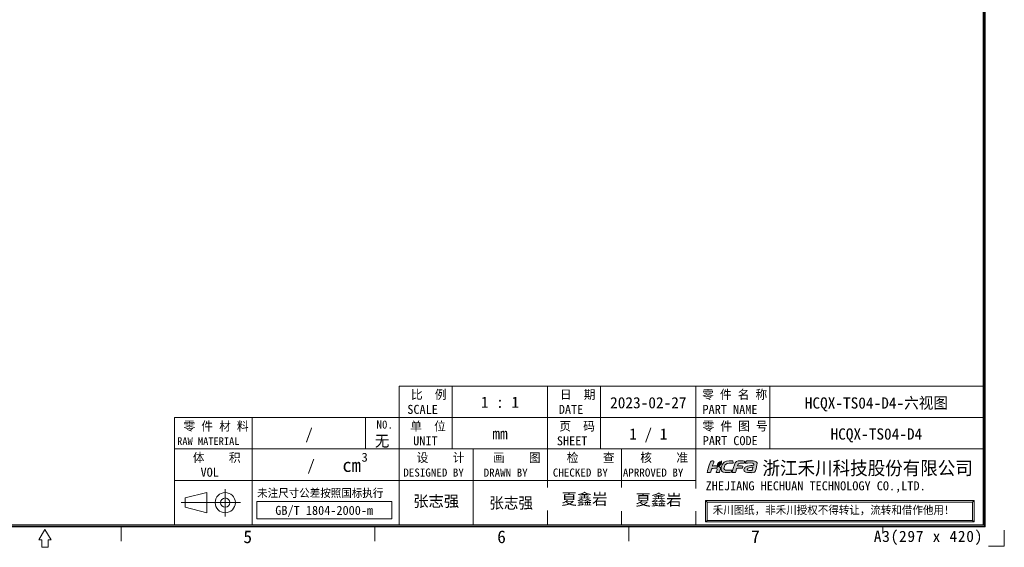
# Model space of a CAD drawing. Header units: millimetres. Extents: x 0 to 427, y 0 to 299.
# Tile 21 of 26: x 208 to 427, y 0 to 117. Entities that reach past the tile are written whole.
import ezdxf
from ezdxf.enums import TextEntityAlignment as Align

# ---------------------------------------------------------------- set-up
doc = ezdxf.new("R2010")
doc.units = ezdxf.units.MM
doc.header["$MEASUREMENT"] = 0
for name, color, linetype, lineweight in [('粗实线', 7, 'Continuous', 30), ('细实线层', 7, 'Continuous', 18), ('限高区域④', 3, 'Continuous', 18), ('限高区域⑤', 4, 'Continuous', 18)]:
    doc.layers.add(name, color=color, linetype=linetype, lineweight=lineweight)
doc.styles.add('鸿蒙CAD', font='txt')

# ---------------------------------------------------------------- blocks, each defined once
blk = doc.blocks.new('hcfa')
at = {"layer": '限高区域⑤'}
h = blk.add_hatch(color=164, dxfattribs=at)
edge = h.paths.add_edge_path(flags=0)
edge.add_spline(control_points=[(7.07, 2.36), (6.56, 2.36), (5.94, 2.45), (5.68, 1.95)], knot_values=[0, 0, 0, 0, 1.537659, 1.537659, 1.537659, 1.537659], weights=[1, 1, 1, 1], degree=3, periodic=0)
edge.add_spline(control_points=[(5.68, 1.95), (5.5, 1.6), (5.1, 0.37), (5.04, 0.05)], knot_values=[0, 0, 0, 0, 2.013709, 2.013709, 2.013709, 2.013709], weights=[1, 1, 1, 1], degree=3, periodic=0)
edge.add_line((5.04, 0.05), (5.05, 0))
edge.add_line((5.05, 0), (5.11, -0.03))
edge.add_line((5.11, -0.03), (5.37, -0.03))
edge.add_line((5.37, -0.03), (5.64, -0.03))
edge.add_spline(control_points=[(5.64, -0.03), (5.76, -0.03), (5.74, 0.02), (5.79, 0.22)], knot_values=[0, 0, 0, 0, 0.325713, 0.325713, 0.325713, 0.325713], weights=[1, 1, 1, 1], degree=3, periodic=0)
edge.add_spline(control_points=[(5.79, 0.22), (5.83, 0.33), (5.92, 0.77), (6.02, 0.82)], knot_values=[0, 0, 0, 0, 0.649887, 0.649887, 0.649887, 0.649887], weights=[1, 1, 1, 1], degree=3, periodic=0)
edge.add_spline(control_points=[(6.02, 0.82), (6.12, 0.94), (6.84, 0.81), (7.05, 0.86)], knot_values=[0, 0, 0, 0, 1.042012, 1.042012, 1.042012, 1.042012], weights=[1, 1, 1, 1], degree=3, periodic=0)
edge.add_spline(control_points=[(7.05, 0.86), (7.09, 0.87), (7.11, 0.89), (7.12, 0.92)], knot_values=[0, 0, 0, 0, 0.09894, 0.09894, 0.09894, 0.09894], weights=[1, 1, 1, 1], degree=3, periodic=0)
edge.add_spline(control_points=[(7.12, 0.92), (7.14, 0.97), (7.21, 1.14), (7.21, 1.2)], knot_values=[0, 0, 0, 0, 0.29547, 0.29547, 0.29547, 0.29547], weights=[1, 1, 1, 1], degree=3, periodic=0)
edge.add_spline(control_points=[(7.21, 1.2), (7.21, 1.24), (7.23, 1.29), (7.18, 1.3)], knot_values=[0, 0, 0, 0, 0.12492, 0.12492, 0.12492, 0.12492], weights=[1, 1, 1, 1], degree=3, periodic=0)
edge.add_spline(control_points=[(7.18, 1.3), (6.84, 1.38), (6.46, 1.35), (6.12, 1.32)], knot_values=[0, 0, 0, 0, 1.062134, 1.062134, 1.062134, 1.062134], weights=[1, 1, 1, 1], degree=3, periodic=0)
edge.add_spline(control_points=[(6.12, 1.32), (6.12, 1.37), (6.16, 1.49), (6.17, 1.54)], knot_values=[0, 0, 0, 0, 0.222512, 0.222512, 0.222512, 0.222512], weights=[1, 1, 1, 1], degree=3, periodic=0)
edge.add_line((6.17, 1.54), (6.24, 1.68))
edge.add_line((6.24, 1.68), (6.36, 1.79))
edge.add_line((6.36, 1.79), (6.51, 1.84))
edge.add_line((6.51, 1.84), (6.7, 1.86))
edge.add_line((6.7, 1.86), (6.94, 1.86))
edge.add_line((6.94, 1.86), (7.19, 1.86))
edge.add_spline(control_points=[(7.19, 1.86), (7.31, 1.86), (7.45, 1.84), (7.48, 1.91)], knot_values=[0, 0, 0, 0, 0.307412, 0.307412, 0.307412, 0.307412], weights=[1, 1, 1, 1], degree=3, periodic=0)
edge.add_spline(control_points=[(7.48, 1.91), (7.5, 1.96), (7.57, 2.13), (7.57, 2.19)], knot_values=[0, 0, 0, 0, 0.295458, 0.295458, 0.295458, 0.295458], weights=[1, 1, 1, 1], degree=3, periodic=0)
edge.add_spline(control_points=[(7.57, 2.19), (7.57, 2.25), (7.56, 2.29), (7.49, 2.32)], knot_values=[0, 0, 0, 0, 0.162305, 0.162305, 0.162305, 0.162305], weights=[1, 1, 1, 1], degree=3, periodic=0)
edge.add_spline(control_points=[(7.49, 2.32), (7.38, 2.36), (7.17, 2.36), (7.07, 2.36)], knot_values=[0, 0, 0, 0, 0.4222, 0.4222, 0.4222, 0.4222], weights=[1, 1, 1, 1], degree=3, periodic=0)
edge = h.paths.add_edge_path(flags=0)
edge.add_spline(control_points=[(3.72, 1.65), (4.08, 2.02), (4.83, 1.84), (5.23, 1.86)], knot_values=[0, 0, 0, 0, 1.564995, 1.564995, 1.564995, 1.564995], weights=[1, 1, 1, 1], degree=3, periodic=0)
edge.add_spline(control_points=[(5.23, 1.86), (5.27, 1.86), (5.31, 2.17), (5.2, 2.29)], knot_values=[0, 0, 0, 0, 0.452649, 0.452649, 0.452649, 0.452649], weights=[1, 1, 1, 1], degree=3, periodic=0)
edge.add_spline(control_points=[(5.2, 2.29), (5.15, 2.34), (5.05, 2.36), (4.95, 2.37)], knot_values=[0, 0, 0, 0, 0.26521, 0.26521, 0.26521, 0.26521], weights=[1, 1, 1, 1], degree=3, periodic=0)
edge.add_spline(control_points=[(4.95, 2.37), (4.27, 2.4), (3.51, 2.36), (3.08, 1.72)], knot_values=[0, 0, 0, 0, 2.081034, 2.081034, 2.081034, 2.081034], weights=[1, 1, 1, 1], degree=3, periodic=0)
edge.add_spline(control_points=[(3.08, 1.72), (2.87, 1.41), (2.66, 0.72), (2.88, 0.37)], knot_values=[0, 0, 0, 0, 1.416581, 1.416581, 1.416581, 1.416581], weights=[1, 1, 1, 1], degree=3, periodic=0)
edge.add_spline(control_points=[(2.88, 0.37), (2.95, 0.26), (3.06, 0.13), (3.25, 0.08)], knot_values=[0, 0, 0, 0, 0.485963, 0.485963, 0.485963, 0.485963], weights=[1, 1, 1, 1], degree=3, periodic=0)
edge.add_spline(control_points=[(3.25, 0.08), (3.71, -0.04), (4.59, -0.06), (4.85, 0.08)], knot_values=[0, 0, 0, 0, 1.622869, 1.622869, 1.622869, 1.622869], weights=[1, 1, 1, 1], degree=3, periodic=0)
edge.add_spline(control_points=[(4.85, 0.08), (4.96, 0.13), (5.03, 0.39), (5, 0.47)], knot_values=[0, 0, 0, 0, 0.439849, 0.439849, 0.439849, 0.439849], weights=[1, 1, 1, 1], degree=3, periodic=0)
edge.add_spline(control_points=[(5, 0.47), (4.99, 0.51), (4.61, 0.46), (4.52, 0.46)], knot_values=[0, 0, 0, 0, 0.489965, 0.489965, 0.489965, 0.489965], weights=[1, 1, 1, 1], degree=3, periodic=0)
edge.add_spline(control_points=[(4.52, 0.46), (4.29, 0.45), (3.89, 0.42), (3.69, 0.5)], knot_values=[0, 0, 0, 0, 0.834259, 0.834259, 0.834259, 0.834259], weights=[1, 1, 1, 1], degree=3, periodic=0)
edge.add_spline(control_points=[(3.69, 0.5), (3.51, 0.58), (3.39, 0.62), (3.39, 0.8)], knot_values=[0, 0, 0, 0, 0.459489, 0.459489, 0.459489, 0.459489], weights=[1, 1, 1, 1], degree=3, periodic=0)
edge.add_spline(control_points=[(3.39, 0.8), (3.39, 1.04), (3.54, 1.47), (3.72, 1.65)], knot_values=[0, 0, 0, 0, 0.925524, 0.925524, 0.925524, 0.925524], weights=[1, 1, 1, 1], degree=3, periodic=0)
edge = h.paths.add_edge_path(flags=0)
edge.add_spline(control_points=[(1.07, 1.31), (1.08, 1.43), (1.2, 1.78), (1.24, 1.9)], knot_values=[0, 0, 0, 0, 0.611736, 0.611736, 0.611736, 0.611736], weights=[1, 1, 1, 1], degree=3, periodic=0)
edge.add_spline(control_points=[(1.24, 1.9), (1.26, 1.97), (1.36, 2.23), (1.36, 2.28)], knot_values=[0, 0, 0, 0, 0.393712, 0.393712, 0.393712, 0.393712], weights=[1, 1, 1, 1], degree=3, periodic=0)
edge.add_spline(control_points=[(1.36, 2.28), (1.36, 2.39), (1.07, 2.39), (0.92, 2.35)], knot_values=[0, 0, 0, 0, 0.475712, 0.475712, 0.475712, 0.475712], weights=[1, 1, 1, 1], degree=3, periodic=0)
edge.add_spline(control_points=[(0.92, 2.35), (0.83, 2.31), (0.74, 2.24), (0.68, 2.17)], knot_values=[0, 0, 0, 0, 0.3056, 0.3056, 0.3056, 0.3056], weights=[1, 1, 1, 1], degree=3, periodic=0)
edge.add_spline(control_points=[(0.68, 2.17), (0.61, 2.08), (0.53, 1.93), (0.5, 1.82)], knot_values=[0, 0, 0, 0, 0.395977, 0.395977, 0.395977, 0.395977], weights=[1, 1, 1, 1], degree=3, periodic=0)
edge.add_spline(control_points=[(0.5, 1.82), (0.35, 1.34), (0.22, 0.86), (0.09, 0.38)], knot_values=[0, 0, 0, 0, 1.492002, 1.492002, 1.492002, 1.492002], weights=[1, 1, 1, 1], degree=3, periodic=0)
edge.add_spline(control_points=[(0.09, 0.38), (0.07, 0.32), (-0.01, 0.1), (-0.01, 0.05)], knot_values=[0, 0, 0, 0, 0.349975, 0.349975, 0.349975, 0.349975], weights=[1, 1, 1, 1], degree=3, periodic=0)
edge.add_line((-0.01, 0.05), (0, 0))
edge.add_line((0, 0), (0.06, -0.03))
edge.add_line((0.06, -0.03), (0.32, -0.03))
edge.add_line((0.32, -0.03), (0.59, -0.03))
edge.add_line((0.59, -0.03), (0.66, -0.01))
edge.add_line((0.66, -0.01), (0.7, 0.05))
edge.add_line((0.7, 0.05), (0.75, 0.22))
edge.add_line((0.75, 0.22), (0.82, 0.46))
edge.add_line((0.82, 0.46), (0.89, 0.69))
edge.add_spline(control_points=[(0.89, 0.69), (0.91, 0.76), (0.93, 0.77), (0.99, 0.8)], knot_values=[0, 0, 0, 0, 0.153682, 0.153682, 0.153682, 0.153682], weights=[1, 1, 1, 1], degree=3, periodic=0)
edge.add_spline(control_points=[(0.99, 0.8), (1.12, 0.86), (1.89, 0.9), (1.97, 0.81)], knot_values=[0, 0, 0, 0, 0.989394, 0.989394, 0.989394, 0.989394], weights=[1, 1, 1, 1], degree=3, periodic=0)
edge.add_spline(control_points=[(1.97, 0.81), (2.06, 0.7), (1.94, 0.45), (1.89, 0.3)], knot_values=[0, 0, 0, 0, 0.534984, 0.534984, 0.534984, 0.534984], weights=[1, 1, 1, 1], degree=3, periodic=0)
edge.add_line((1.89, 0.3), (1.83, 0.1))
edge.add_line((1.83, 0.1), (1.83, 0.01))
edge.add_line((1.83, 0.01), (1.86, -0.02))
edge.add_line((1.86, -0.02), (1.9, -0.03))
edge.add_line((1.9, -0.03), (2.14, -0.03))
edge.add_line((2.14, -0.03), (2.39, -0.03))
edge.add_spline(control_points=[(2.39, -0.03), (2.47, -0.03), (2.66, 0.65), (2.66, 0.77)], knot_values=[0, 0, 0, 0, 0.854359, 0.854359, 0.854359, 0.854359], weights=[1, 1, 1, 1], degree=3, periodic=0)
edge.add_spline(control_points=[(2.66, 0.77), (2.66, 0.98), (2.57, 1.1), (2.45, 1.19)], knot_values=[0, 0, 0, 0, 0.485363, 0.485363, 0.485363, 0.485363], weights=[1, 1, 1, 1], degree=3, periodic=0)
edge.add_spline(control_points=[(2.45, 1.19), (2.4, 1.22), (2.34, 1.25), (2.28, 1.27)], knot_values=[0, 0, 0, 0, 0.194624, 0.194624, 0.194624, 0.194624], weights=[1, 1, 1, 1], degree=3, periodic=0)
edge.add_spline(control_points=[(2.28, 1.27), (2.25, 1.27), (2.22, 1.27), (2.19, 1.26)], knot_values=[0, 0, 0, 0, 0.08842, 0.08842, 0.08842, 0.08842], weights=[1, 1, 1, 1], degree=3, periodic=0)
edge.add_spline(control_points=[(2.19, 1.26), (2.15, 1.09), (2.21, 1.14), (2.01, 1.05)], knot_values=[0, 0, 0, 0, 0.30703, 0.30703, 0.30703, 0.30703], weights=[1, 1, 1, 1], degree=3, periodic=0)
edge.add_spline(control_points=[(2.01, 1.05), (1.98, 1.04), (2, 1.04), (1.96, 1.03)], knot_values=[0, 0, 0, 0, 0.060036, 0.060036, 0.060036, 0.060036], weights=[1, 1, 1, 1], degree=3, periodic=0)
edge.add_spline(control_points=[(1.96, 1.03), (1.96, 1.1), (1.99, 1.22), (2.03, 1.33)], knot_values=[0, 0, 0, 0, 0.30846, 0.30846, 0.30846, 0.30846], weights=[1, 1, 1, 1], degree=3, periodic=0)
edge.add_spline(control_points=[(2.03, 1.33), (1.71, 1.37), (1.35, 1.32), (1.07, 1.31)], knot_values=[0, 0, 0, 0, 0.957715, 0.957715, 0.957715, 0.957715], weights=[1, 1, 1, 1], degree=3, periodic=0)
edge = h.paths.add_edge_path(flags=0)
edge.add_spline(control_points=[(9.76, 0.39), (9.93, 0.81), (10.07, 1.5), (10.1, 1.82)], knot_values=[0, 0, 0, 0, 1.476866, 1.476866, 1.476866, 1.476866], weights=[1, 1, 1, 1], degree=3, periodic=0)
edge.add_spline(control_points=[(10.1, 1.82), (10.09, 1.99), (10.01, 2.14), (9.78, 2.25)], knot_values=[0, 0, 0, 0, 0.565204, 0.565204, 0.565204, 0.565204], weights=[1, 1, 1, 1], degree=3, periodic=0)
edge.add_spline(control_points=[(9.78, 2.25), (9.53, 2.38), (9.13, 2.37), (8.82, 2.37)], knot_values=[0, 0, 0, 0, 0.980073, 0.980073, 0.980073, 0.980073], weights=[1, 1, 1, 1], degree=3, periodic=0)
edge.add_spline(control_points=[(8.82, 2.37), (8.55, 2.37), (8.28, 2.37), (8.04, 2.34)], knot_values=[0, 0, 0, 0, 0.776225, 0.776225, 0.776225, 0.776225], weights=[1, 1, 1, 1], degree=3, periodic=0)
edge.add_spline(control_points=[(8.04, 2.34), (7.98, 2.33), (7.9, 2.32), (7.86, 2.29)], knot_values=[0, 0, 0, 0, 0.194586, 0.194586, 0.194586, 0.194586], weights=[1, 1, 1, 1], degree=3, periodic=0)
edge.add_spline(control_points=[(7.86, 2.29), (7.79, 2.25), (7.73, 2), (7.71, 1.93)], knot_values=[0, 0, 0, 0, 0.401562, 0.401562, 0.401562, 0.401562], weights=[1, 1, 1, 1], degree=3, periodic=0)
edge.add_spline(control_points=[(7.71, 1.93), (7.7, 1.89), (7.68, 1.86), (7.72, 1.86)], knot_values=[0, 0, 0, 0, 0.087937, 0.087937, 0.087937, 0.087937], weights=[1, 1, 1, 1], degree=3, periodic=0)
edge.add_spline(control_points=[(7.72, 1.86), (8.06, 1.9), (9.44, 2.11), (9.44, 1.71)], knot_values=[0, 0, 0, 0, 1.829051, 1.829051, 1.829051, 1.829051], weights=[1, 1, 1, 1], degree=3, periodic=0)
edge.add_spline(control_points=[(9.44, 1.71), (9.44, 1.65), (9.43, 1.5), (9.4, 1.48)], knot_values=[0, 0, 0, 0, 0.229888, 0.229888, 0.229888, 0.229888], weights=[1, 1, 1, 1], degree=3, periodic=0)
edge.add_spline(control_points=[(9.4, 1.48), (9.39, 1.47), (9.38, 1.47), (9.36, 1.47)], knot_values=[0, 0, 0, 0, 0.043267, 0.043267, 0.043267, 0.043267], weights=[1, 1, 1, 1], degree=3, periodic=0)
edge.add_spline(control_points=[(9.36, 1.47), (8.99, 1.39), (8.61, 1.41), (8.23, 1.31)], knot_values=[0, 0, 0, 0, 1.144446, 1.144446, 1.144446, 1.144446], weights=[1, 1, 1, 1], degree=3, periodic=0)
edge.add_spline(control_points=[(8.23, 1.31), (8.05, 1.26), (7.85, 1.18), (7.71, 1.07)], knot_values=[0, 0, 0, 0, 0.580179, 0.580179, 0.580179, 0.580179], weights=[1, 1, 1, 1], degree=3, periodic=0)
edge.add_spline(control_points=[(7.71, 1.07), (7.64, 1.01), (7.57, 0.94), (7.52, 0.87)], knot_values=[0, 0, 0, 0, 0.273949, 0.273949, 0.273949, 0.273949], weights=[1, 1, 1, 1], degree=3, periodic=0)
edge.add_spline(control_points=[(7.52, 0.87), (7.44, 0.72), (7.38, 0.48), (7.47, 0.32)], knot_values=[0, 0, 0, 0, 0.568587, 0.568587, 0.568587, 0.568587], weights=[1, 1, 1, 1], degree=3, periodic=0)
edge.add_spline(control_points=[(7.47, 0.32), (7.5, 0.28), (7.53, 0.24), (7.57, 0.21)], knot_values=[0, 0, 0, 0, 0.150189, 0.150189, 0.150189, 0.150189], weights=[1, 1, 1, 1], degree=3, periodic=0)
edge.add_spline(control_points=[(7.57, 0.21), (7.78, -0.01), (8.48, -0.04), (8.78, -0.02)], knot_values=[0, 0, 0, 0, 1.257613, 1.257613, 1.257613, 1.257613], weights=[1, 1, 1, 1], degree=3, periodic=0)
edge.add_spline(control_points=[(8.78, -0.02), (8.82, -0.02), (8.85, -0.02), (8.96, -0.01)], knot_values=[0, 0, 0, 0, 0.175069, 0.175069, 0.175069, 0.175069], weights=[1, 1, 1, 1], degree=3, periodic=0)
edge.add_spline(control_points=[(8.96, -0.01), (8.96, -0.01), (8.95, -0.04), (8.95, -0.04)], knot_values=[0, 0, 0, 0, 0.027876, 0.027876, 0.027876, 0.027876], weights=[1, 1, 1, 1], degree=3, periodic=0)
edge.add_spline(control_points=[(8.95, -0.04), (8.95, -0.04), (8.95, -0.04), (8.96, -0.04)], knot_values=[0, 0, 0, 0, 0.003955, 0.003955, 0.003955, 0.003955], weights=[1, 1, 1, 1], degree=3, periodic=0)
edge.add_spline(control_points=[(8.96, -0.04), (9.17, -0.04), (9.51, -0.01), (9.57, 0.04)], knot_values=[0, 0, 0, 0, 0.620186, 0.620186, 0.620186, 0.620186], weights=[1, 1, 1, 1], degree=3, periodic=0)
edge.add_spline(control_points=[(9.57, 0.04), (9.64, 0.1), (9.72, 0.29), (9.76, 0.39)], knot_values=[0, 0, 0, 0, 0.400766, 0.400766, 0.400766, 0.400766], weights=[1, 1, 1, 1], degree=3, periodic=0)
edge = h.paths.add_edge_path(flags=0)
edge.add_spline(control_points=[(9.27, 1.06), (9.24, 0.91), (9.12, 0.54), (9.07, 0.41)], knot_values=[0, 0, 0, 0, 0.674769, 0.674769, 0.674769, 0.674769], weights=[1, 1, 1, 1], degree=3, periodic=0)
edge.add_spline(control_points=[(9.07, 0.41), (8.88, 0.41), (8.11, 0.36), (8.11, 0.65)], knot_values=[0, 0, 0, 0, 1.063898, 1.063898, 1.063898, 1.063898], weights=[1, 1, 1, 1], degree=3, periodic=0)
edge.add_spline(control_points=[(8.11, 0.65), (8.11, 0.76), (8.19, 0.85), (8.26, 0.9)], knot_values=[0, 0, 0, 0, 0.307152, 0.307152, 0.307152, 0.307152], weights=[1, 1, 1, 1], degree=3, periodic=0)
edge.add_spline(control_points=[(8.26, 0.9), (8.43, 1.01), (9.09, 1.06), (9.27, 1.06)], knot_values=[0, 0, 0, 0, 1.034719, 1.034719, 1.034719, 1.034719], weights=[1, 1, 1, 1], degree=3, periodic=0)
h = blk.add_hatch(color=82, dxfattribs=at)
edge = h.paths.add_edge_path(flags=0)
edge.add_spline(control_points=[(2.71, 1.97), (2.54, 1.64), (2.3, 1.69), (2.12, 1.4)], knot_values=[0, 0, 0, 0, 0.82939, 0.82939, 0.82939, 0.82939], weights=[1, 1, 1, 1], degree=3, periodic=0)
edge.add_spline(control_points=[(2.12, 1.4), (2.08, 1.35), (2.02, 1.18), (2.02, 1.11)], knot_values=[0, 0, 0, 0, 0.312404, 0.312404, 0.312404, 0.312404], weights=[1, 1, 1, 1], degree=3, periodic=0)
edge.add_spline(control_points=[(2.02, 1.11), (2.03, 1.11), (2.03, 1.11), (2.04, 1.12)], knot_values=[0, 0, 0, 0, 0.027389, 0.027389, 0.027389, 0.027389], weights=[1, 1, 1, 1], degree=3, periodic=0)
edge.add_spline(control_points=[(2.04, 1.12), (2.14, 1.16), (2.1, 1.13), (2.13, 1.24)], knot_values=[0, 0, 0, 0, 0.167444, 0.167444, 0.167444, 0.167444], weights=[1, 1, 1, 1], degree=3, periodic=0)
edge.add_spline(control_points=[(2.13, 1.24), (2.14, 1.27), (2.14, 1.28), (2.15, 1.31)], knot_values=[0, 0, 0, 0, 0.070921, 0.070921, 0.070921, 0.070921], weights=[1, 1, 1, 1], degree=3, periodic=0)
edge.add_spline(control_points=[(2.15, 1.31), (2.51, 1.32), (2.84, 1.56), (2.9, 1.92)], knot_values=[0, 0, 0, 0, 1.055102, 1.055102, 1.055102, 1.055102], weights=[1, 1, 1, 1], degree=3, periodic=0)
edge.add_spline(control_points=[(2.9, 1.92), (2.91, 1.98), (2.92, 2.04), (2.92, 2.11)], knot_values=[0, 0, 0, 0, 0.188525, 0.188525, 0.188525, 0.188525], weights=[1, 1, 1, 1], degree=3, periodic=0)
edge.add_spline(control_points=[(2.92, 2.11), (2.92, 2.11), (2.92, 2.25), (2.92, 2.25)], knot_values=[0, 0, 0, 0, 0.144713, 0.144713, 0.144713, 0.144713], weights=[1, 1, 1, 1], degree=3, periodic=0)
edge.add_spline(control_points=[(2.92, 2.25), (2.92, 2.29), (2.92, 2.32), (2.92, 2.37)], knot_values=[0, 0, 0, 0, 0.119576, 0.119576, 0.119576, 0.119576], weights=[1, 1, 1, 1], degree=3, periodic=0)
edge.add_spline(control_points=[(2.92, 2.37), (2.87, 2.37), (2.88, 2.33), (2.79, 2.25)], knot_values=[0, 0, 0, 0, 0.180649, 0.180649, 0.180649, 0.180649], weights=[1, 1, 1, 1], degree=3, periodic=0)
edge.add_spline(control_points=[(2.79, 2.25), (2.66, 2.14), (2.52, 2.13), (2.35, 2.01)], knot_values=[0, 0, 0, 0, 0.50668, 0.50668, 0.50668, 0.50668], weights=[1, 1, 1, 1], degree=3, periodic=0)
edge.add_spline(control_points=[(2.35, 2.01), (2.26, 1.95), (2.18, 1.87), (2.13, 1.77)], knot_values=[0, 0, 0, 0, 0.326484, 0.326484, 0.326484, 0.326484], weights=[1, 1, 1, 1], degree=3, periodic=0)
edge.add_spline(control_points=[(2.13, 1.77), (2.11, 1.72), (2.08, 1.67), (2.07, 1.6)], knot_values=[0, 0, 0, 0, 0.179769, 0.179769, 0.179769, 0.179769], weights=[1, 1, 1, 1], degree=3, periodic=0)
edge.add_spline(control_points=[(2.07, 1.6), (2.07, 1.59), (2.05, 1.39), (2.08, 1.39)], knot_values=[0, 0, 0, 0, 0.221687, 0.221687, 0.221687, 0.221687], weights=[1, 1, 1, 1], degree=3, periodic=0)
edge.add_spline(control_points=[(2.08, 1.39), (2.1, 1.46), (2.17, 1.57), (2.3, 1.65)], knot_values=[0, 0, 0, 0, 0.3504, 0.3504, 0.3504, 0.3504], weights=[1, 1, 1, 1], degree=3, periodic=0)
edge.add_spline(control_points=[(2.3, 1.65), (2.49, 1.77), (2.61, 1.83), (2.71, 1.97)], knot_values=[0, 0, 0, 0, 0.521681, 0.521681, 0.521681, 0.521681], weights=[1, 1, 1, 1], degree=3, periodic=0)
at = {"layer": '限高区域④', "color": 164}
for points, knots in [([(-0.01, 0.05), (-0.01, 0.02), (-0.01, -0.03), (0.06, -0.03), (0.06, -0.03), (0.06, -0.03), (0.59, -0.03), (0.59, -0.03), (0.59, -0.03), (0.71, -0.03), (0.72, 0.1), (0.75, 0.22), (0.75, 0.22), (0.75, 0.22), (0.89, 0.69), (0.89, 0.69), (0.89, 0.69), (0.91, 0.76), (0.93, 0.77), (0.99, 0.8), (0.99, 0.8), (1.12, 0.86), (1.89, 0.9), (1.97, 0.81), (1.97, 0.81), (2.06, 0.7), (1.94, 0.45), (1.89, 0.3), (1.89, 0.3), (1.87, 0.21), (1.75, -0.03), (1.9, -0.03), (1.9, -0.03), (1.9, -0.03), (2.39, -0.03), (2.39, -0.03), (2.39, -0.03), (2.47, -0.03), (2.66, 0.65), (2.66, 0.77), (2.66, 0.77), (2.66, 0.98), (2.57, 1.1), (2.45, 1.19), (2.45, 1.19), (2.4, 1.22), (2.34, 1.25), (2.28, 1.27), (2.28, 1.27), (2.25, 1.27), (2.22, 1.27), (2.19, 1.26), (2.19, 1.26), (2.15, 1.09), (2.21, 1.14), (2.01, 1.05), (2.01, 1.05), (1.98, 1.04), (2, 1.04), (1.96, 1.03), (1.96, 1.03), (1.96, 1.1), (1.99, 1.22), (2.03, 1.33), (2.03, 1.33), (1.71, 1.37), (1.35, 1.32), (1.07, 1.31), (1.07, 1.31), (1.08, 1.43), (1.2, 1.78), (1.24, 1.9), (1.24, 1.9), (1.26, 1.97), (1.36, 2.23), (1.36, 2.28), (1.36, 2.28), (1.36, 2.39), (1.07, 2.39), (0.92, 2.35), (0.92, 2.35), (0.83, 2.31), (0.74, 2.24), (0.68, 2.17), (0.68, 2.17), (0.61, 2.08), (0.53, 1.93), (0.5, 1.82), (0.5, 1.82), (0.35, 1.34), (0.22, 0.86), (0.09, 0.38), (0.09, 0.38), (0.07, 0.32), (-0.01, 0.1), (-0.01, 0.05)], [0, 0, 0, 0, 0.447956, 0.447956, 0.447956, 0.447956, 0.895911, 0.895911, 0.895911, 0.895911, 1.343867, 1.343867, 1.343867, 1.343867, 1.791822, 1.791822, 1.791822, 1.791822, 2.239778, 2.239778, 2.239778, 2.239778, 2.687733, 2.687733, 2.687733, 2.687733, 3.135689, 3.135689, 3.135689, 3.135689, 3.583645, 3.583645, 3.583645, 3.583645, 4.0316, 4.0316, 4.0316, 4.0316, 4.479556, 4.479556, 4.479556, 4.479556, 4.927511, 4.927511, 4.927511, 4.927511, 5.375467, 5.375467, 5.375467, 5.375467, 5.823423, 5.823423, 5.823423, 5.823423, 6.271378, 6.271378, 6.271378, 6.271378, 6.719334, 6.719334, 6.719334, 6.719334, 7.167289, 7.167289, 7.167289, 7.167289, 7.615245, 7.615245, 7.615245, 7.615245, 8.0632, 8.0632, 8.0632, 8.0632, 8.511156, 8.511156, 8.511156, 8.511156, 8.959112, 8.959112, 8.959112, 8.959112, 9.407067, 9.407067, 9.407067, 9.407067, 9.855023, 9.855023, 9.855023, 9.855023, 10.302978, 10.302978, 10.302978, 10.302978, 11.198889, 11.198889, 11.198889, 11.198889]), ([(2.88, 0.37), (2.95, 0.26), (3.06, 0.13), (3.25, 0.08), (3.25, 0.08), (3.71, -0.04), (4.59, -0.06), (4.85, 0.08), (4.85, 0.08), (4.96, 0.13), (5.03, 0.39), (5, 0.47), (5, 0.47), (4.99, 0.51), (4.61, 0.46), (4.52, 0.46), (4.52, 0.46), (4.29, 0.45), (3.89, 0.42), (3.69, 0.5), (3.69, 0.5), (3.51, 0.58), (3.39, 0.62), (3.39, 0.8), (3.39, 0.8), (3.39, 1.04), (3.54, 1.47), (3.72, 1.65), (3.72, 1.65), (4.08, 2.02), (4.83, 1.84), (5.23, 1.86), (5.23, 1.86), (5.27, 1.86), (5.31, 2.17), (5.2, 2.29), (5.2, 2.29), (5.15, 2.34), (5.05, 2.36), (4.95, 2.37), (4.95, 2.37), (4.27, 2.4), (3.51, 2.36), (3.08, 1.72), (3.08, 1.72), (2.87, 1.41), (2.66, 0.72), (2.88, 0.37)], [0, 0, 0, 0, 0.839975, 0.839975, 0.839975, 0.839975, 1.679949, 1.679949, 1.679949, 1.679949, 2.519924, 2.519924, 2.519924, 2.519924, 3.359898, 3.359898, 3.359898, 3.359898, 4.199873, 4.199873, 4.199873, 4.199873, 5.039847, 5.039847, 5.039847, 5.039847, 5.879822, 5.879822, 5.879822, 5.879822, 6.719796, 6.719796, 6.719796, 6.719796, 7.559771, 7.559771, 7.559771, 7.559771, 8.399745, 8.399745, 8.399745, 8.399745, 9.23972, 9.23972, 9.23972, 9.23972, 10.919669, 10.919669, 10.919669, 10.919669]), ([(5.04, 0.05), (5.04, 0.02), (5.04, -0.03), (5.11, -0.03), (5.11, -0.03), (5.11, -0.03), (5.64, -0.03), (5.64, -0.03), (5.64, -0.03), (5.76, -0.03), (5.74, 0.02), (5.79, 0.22), (5.79, 0.22), (5.83, 0.33), (5.92, 0.77), (6.02, 0.82), (6.02, 0.82), (6.12, 0.94), (6.84, 0.81), (7.05, 0.86), (7.05, 0.86), (7.09, 0.87), (7.11, 0.89), (7.12, 0.92), (7.12, 0.92), (7.14, 0.97), (7.21, 1.14), (7.21, 1.2), (7.21, 1.2), (7.21, 1.24), (7.23, 1.29), (7.18, 1.3), (7.18, 1.3), (6.84, 1.38), (6.46, 1.35), (6.12, 1.32), (6.12, 1.32), (6.12, 1.37), (6.16, 1.49), (6.17, 1.54), (6.17, 1.54), (6.24, 1.77), (6.43, 1.86), (6.7, 1.86), (6.7, 1.86), (6.7, 1.86), (7.19, 1.86), (7.19, 1.86), (7.19, 1.86), (7.31, 1.86), (7.45, 1.84), (7.48, 1.91), (7.48, 1.91), (7.5, 1.96), (7.57, 2.13), (7.57, 2.19), (7.57, 2.19), (7.57, 2.25), (7.56, 2.29), (7.49, 2.32), (7.49, 2.32), (7.38, 2.36), (7.17, 2.36), (7.07, 2.36), (7.07, 2.36), (6.56, 2.36), (5.94, 2.45), (5.68, 1.95), (5.68, 1.95), (5.5, 1.6), (5.1, 0.37), (5.04, 0.05)], [0, 0, 0, 0, 0.541079, 0.541079, 0.541079, 0.541079, 1.082157, 1.082157, 1.082157, 1.082157, 1.623236, 1.623236, 1.623236, 1.623236, 2.164314, 2.164314, 2.164314, 2.164314, 2.705393, 2.705393, 2.705393, 2.705393, 3.246471, 3.246471, 3.246471, 3.246471, 3.78755, 3.78755, 3.78755, 3.78755, 4.328628, 4.328628, 4.328628, 4.328628, 4.869707, 4.869707, 4.869707, 4.869707, 5.410785, 5.410785, 5.410785, 5.410785, 5.951864, 5.951864, 5.951864, 5.951864, 6.492942, 6.492942, 6.492942, 6.492942, 7.034021, 7.034021, 7.034021, 7.034021, 7.575099, 7.575099, 7.575099, 7.575099, 8.116178, 8.116178, 8.116178, 8.116178, 8.657256, 8.657256, 8.657256, 8.657256, 9.198335, 9.198335, 9.198335, 9.198335, 10.280492, 10.280492, 10.280492, 10.280492]), ([(10.1, 1.82), (10.07, 1.5), (9.93, 0.81), (9.76, 0.39), (9.76, 0.39), (9.72, 0.29), (9.64, 0.1), (9.57, 0.04), (9.57, 0.04), (9.51, -0.01), (9.17, -0.04), (8.96, -0.04), (8.96, -0.04), (8.95, -0.04), (8.95, -0.04), (8.95, -0.04), (8.95, -0.04), (8.95, -0.04), (8.96, -0.01), (8.96, -0.01), (8.96, -0.01), (8.85, -0.02), (8.82, -0.02), (8.78, -0.02), (8.78, -0.02), (8.48, -0.04), (7.78, -0.01), (7.57, 0.21), (7.57, 0.21), (7.53, 0.24), (7.5, 0.28), (7.47, 0.32), (7.47, 0.32), (7.38, 0.48), (7.44, 0.72), (7.52, 0.87), (7.52, 0.87), (7.57, 0.94), (7.64, 1.01), (7.71, 1.07), (7.71, 1.07), (7.85, 1.18), (8.05, 1.26), (8.23, 1.31), (8.23, 1.31), (8.61, 1.41), (8.99, 1.39), (9.36, 1.47), (9.36, 1.47), (9.38, 1.47), (9.39, 1.47), (9.4, 1.48), (9.4, 1.48), (9.43, 1.5), (9.44, 1.65), (9.44, 1.71), (9.44, 1.71), (9.44, 2.11), (8.06, 1.9), (7.72, 1.86), (7.72, 1.86), (7.68, 1.86), (7.7, 1.89), (7.71, 1.93), (7.71, 1.93), (7.73, 2), (7.79, 2.25), (7.86, 2.29), (7.86, 2.29), (7.9, 2.32), (7.98, 2.33), (8.04, 2.34), (8.04, 2.34), (8.28, 2.37), (8.55, 2.37), (8.82, 2.37), (8.82, 2.37), (9.13, 2.37), (9.53, 2.38), (9.78, 2.25), (9.78, 2.25), (10.01, 2.14), (10.09, 1.99), (10.1, 1.82)], [0, 0, 0, 0, 0.530859, 0.530859, 0.530859, 0.530859, 1.061719, 1.061719, 1.061719, 1.061719, 1.592578, 1.592578, 1.592578, 1.592578, 2.123437, 2.123437, 2.123437, 2.123437, 2.654297, 2.654297, 2.654297, 2.654297, 3.185156, 3.185156, 3.185156, 3.185156, 3.716015, 3.716015, 3.716015, 3.716015, 4.246875, 4.246875, 4.246875, 4.246875, 4.777734, 4.777734, 4.777734, 4.777734, 5.308593, 5.308593, 5.308593, 5.308593, 5.839453, 5.839453, 5.839453, 5.839453, 6.370312, 6.370312, 6.370312, 6.370312, 6.901171, 6.901171, 6.901171, 6.901171, 7.432031, 7.432031, 7.432031, 7.432031, 7.96289, 7.96289, 7.96289, 7.96289, 8.493749, 8.493749, 8.493749, 8.493749, 9.024609, 9.024609, 9.024609, 9.024609, 9.555468, 9.555468, 9.555468, 9.555468, 10.086327, 10.086327, 10.086327, 10.086327, 10.617187, 10.617187, 10.617187, 10.617187, 11.678906, 11.678906, 11.678906, 11.678906]), ([(9.07, 0.41), (8.88, 0.41), (8.11, 0.36), (8.11, 0.65), (8.11, 0.65), (8.11, 0.76), (8.19, 0.85), (8.26, 0.9), (8.26, 0.9), (8.43, 1.01), (9.09, 1.06), (9.27, 1.06), (9.27, 1.06), (9.24, 0.91), (9.12, 0.54), (9.07, 0.41)], [0, 0, 0, 0, 0.606721, 0.606721, 0.606721, 0.606721, 1.213442, 1.213442, 1.213442, 1.213442, 1.820163, 1.820163, 1.820163, 1.820163, 3.033606, 3.033606, 3.033606, 3.033606])]:
    blk.add_open_spline(points, degree=3, knots=knots, dxfattribs=at)
at = {"layer": '限高区域④', "color": 82}
blk.add_open_spline([(2.02, 1.11), (2.03, 1.11), (2.03, 1.11), (2.04, 1.12), (2.04, 1.12), (2.14, 1.16), (2.1, 1.13), (2.13, 1.24), (2.13, 1.24), (2.14, 1.27), (2.14, 1.28), (2.15, 1.31), (2.15, 1.31), (2.51, 1.32), (2.84, 1.56), (2.9, 1.92), (2.9, 1.92), (2.91, 1.98), (2.92, 2.04), (2.92, 2.11), (2.92, 2.11), (2.92, 2.11), (2.92, 2.25), (2.92, 2.25), (2.92, 2.25), (2.92, 2.29), (2.92, 2.32), (2.92, 2.37), (2.92, 2.37), (2.87, 2.37), (2.88, 2.33), (2.79, 2.25), (2.79, 2.25), (2.66, 2.14), (2.52, 2.13), (2.35, 2.01), (2.35, 2.01), (2.26, 1.95), (2.18, 1.87), (2.13, 1.77), (2.13, 1.77), (2.11, 1.72), (2.08, 1.67), (2.07, 1.6), (2.07, 1.6), (2.07, 1.59), (2.05, 1.39), (2.08, 1.39), (2.08, 1.39), (2.1, 1.46), (2.17, 1.57), (2.3, 1.65), (2.3, 1.65), (2.49, 1.77), (2.61, 1.83), (2.71, 1.97), (2.71, 1.97), (2.54, 1.64), (2.3, 1.69), (2.12, 1.4), (2.12, 1.4), (2.08, 1.35), (2.02, 1.18), (2.02, 1.11)], degree=3, knots=[0, 0, 0, 0, 0.303347, 0.303347, 0.303347, 0.303347, 0.606694, 0.606694, 0.606694, 0.606694, 0.910042, 0.910042, 0.910042, 0.910042, 1.213389, 1.213389, 1.213389, 1.213389, 1.516736, 1.516736, 1.516736, 1.516736, 1.820083, 1.820083, 1.820083, 1.820083, 2.12343, 2.12343, 2.12343, 2.12343, 2.426777, 2.426777, 2.426777, 2.426777, 2.730125, 2.730125, 2.730125, 2.730125, 3.033472, 3.033472, 3.033472, 3.033472, 3.336819, 3.336819, 3.336819, 3.336819, 3.640166, 3.640166, 3.640166, 3.640166, 3.943513, 3.943513, 3.943513, 3.943513, 4.24686, 4.24686, 4.24686, 4.24686, 4.550208, 4.550208, 4.550208, 4.550208, 5.156902, 5.156902, 5.156902, 5.156902], dxfattribs=at)
blk = doc.blocks.new('Plastic_A3')
at = {"layer": '细实线层'}
for p, q in [((647.81, 629.11), (647.81, 339.15)), ((648.03, 629.33), (648.03, 338.92)), ((648.26, 629.56), (648.26, 338.7)), ((647.81, 370.07), (517.81, 370.07)), ((517.81, 370.07), (517.81, 339.15)), ((529.6, 356.07), (529.6, 370.07)), ((550.81, 370.07), (550.81, 339.15)), ((562.6, 356.07), (562.6, 370.07)), ((583.81, 370.07), (583.81, 339.15)), ((600.31, 370.07), (600.31, 356.07)), ((647.81, 363.07), (467.84, 363.07)), ((467.84, 363.07), (467.84, 339.15)), ((485.08, 339.15), (485.08, 363.07)), ((510.31, 363.07), (510.31, 356.07)), ((647.81, 356.07), (467.84, 356.07)), ((534.31, 356.07), (534.31, 339.15)), ((567.31, 356.07), (567.31, 339.15)), ((583.81, 349.07), (467.84, 349.07)), ((470.16, 345.17), (475.04, 346.38)), ((475.04, 346.38), (475.04, 341.87)), ((479.11, 347.12), (479.11, 341.07)), ((469.26, 344.12), (482.51, 344.12)), ((470.16, 345.17), (470.16, 343.08)), ((586.34, 344.21), (585.99, 344.57)), ((645.78, 344.57), (645.43, 344.21)), ((470.16, 343.08), (475.04, 341.87)), ((585.99, 339.83), (586.34, 340.18)), ((645.78, 339.83), (645.43, 340.18)), ((648.26, 338.7), (229.71, 338.7)), ((648.03, 338.92), (229.93, 338.92)), ((647.81, 339.15), (230.16, 339.15)), ((438.98, 338.13), (437.63, 335.87)), ((440.34, 335.87), (438.98, 338.13)), ((455.93, 338.92), (455.93, 335.53)), ((512.43, 338.92), (512.43, 335.53)), ((568.93, 338.92), (568.93, 335.53)), ((625.43, 338.92), (625.43, 337.23)), ((652.5, 334.46), (652.5, 337.99)), ((437.63, 335.87), (438.3, 335.87)), ((438.3, 335.87), (438.3, 334.18)), ((439.66, 335.87), (440.34, 335.87)), ((439.66, 334.18), (439.66, 335.87)), ((438.3, 334.18), (439.66, 334.18)), ((652.5, 334.46), (648.96, 334.46))]:
    blk.add_line(p, q, dxfattribs=at)
for points in [[(486.17, 344.37), (516.17, 344.37), (516.17, 340.52), (486.17, 340.52)], [(585.99, 344.57), (645.78, 344.57), (645.78, 339.83), (585.99, 339.83)], [(586.34, 344.21), (645.43, 344.21), (645.43, 340.18), (586.34, 340.18)]]:
    blk.add_lwpolyline(points, close=True, dxfattribs=at)
for radius in [2.25, 1.04]:
    blk.add_circle((479.11, 344.12), radius, dxfattribs=at)
at = {"layer": '细实线层', "xscale": 1.1, "yscale": 1.1, "zscale": 1.1}
blk.add_blockref('hcfa', (586.38, 350.83), dxfattribs=at)
at = {"layer": '细实线层', "style": '鸿蒙CAD'}
for s, height, p in [('SCALE', 2, (519.63, 363.89)), ('DATE', 2, (553.35, 363.89)), ('N0.', 1.8, (512.76, 360.61)), ('UNIT', 2, (520.93, 356.89)), ('SHEET', 2, (552.92, 356.89)), ('3', 2, (509.46, 353.23)), ('cm', 3, (505.2, 350.96)), ('浙江禾川科技股份有限公司', 3, (598.69, 350.31)), ('VOL', 2, (473.61, 349.89)), ('未注尺寸公差按照国标执行', 1.8, (486.21, 345.36)), ('5', 2.82, (483.15, 335.11)), ('6', 2.82, (539.65, 335.11)), ('7', 2.82, (596.15, 335.11))]:
    blk.add_text(s, height=height, dxfattribs=at).set_placement(p)
for s, insert, char_height, width, attachment_point in [('比  例', (520.44, 366.97), 2, 9.1295, 7), ('日  期', (553.59, 366.97), 2, 11.0714, 7), ('零 件 名 称', (585.25, 366.97), 2, 22.0446, 7), ('PART NAME', (585.32, 363.89), 2, 19.0714, 7), ('零 件 材 料', (469.83, 359.93), 2, 22.0446, 7), ('单  位', (520.27, 359.93), 2, 9.7857, 7), ('页  码', (553.46, 359.93), 2, 9.3482, 7), ('零 件 图 号', (585.35, 359.93), 2, 21.9509, 7), ('PART CODE', (585.38, 356.89), 2, 18.4286, 7), ('RAW MATERIAL', (468.4, 356.96), 1.7, 22.3714, 7), ('体    积', (471.89, 352.93), 2, 16.9866, 7), ('设    计', (521.71, 352.93), 2, 16.7366, 7), ('画    图', (538.67, 352.93), 2, 16.1429, 7), ('检    查', (555.12, 352.93), 2, 16.9866, 7), ('核    准', (571.47, 352.93), 2, 16.7366, 7), ('DESIGNED BY', (518.74, 349.89), 1.8, 21.2143, 7), ('DRAWN BY', (536.62, 349.89), 1.8, 17.7857, 7), ('CHECKED BY', (552.02, 349.89), 1.8, 20.3571, 7), ('APRROVED BY ', (567.6, 349.89), 1.8, 23.7857, 7), ('ZHEJIANG HECHUAN TECHNOLOGY CO.,LTD.', (586.02, 346.35), 2, 83.0571, 7), ('禾川图纸，非禾川授权不得转让，流转和借作他用！', (587.59, 343.38), 1.8, 60.2172, 1), ('{\\T1.1;A3(297 x 420)}', (623.46, 337.87), 2.5, 26.2712, 1)]:
    blk.add_mtext(s, dxfattribs=dict(at, insert=insert, char_height=char_height, width=width, attachment_point=attachment_point))
for tag, p in [('V1.0', (231.67, 610.16)), ('XXXN', (538.26, 343))]:
    blk.add_attdef(tag, p, '', height=2.5, dxfattribs=at)
for tag, height, p in [('XXXE', 2.5, (540.24, 365.07)), ('XXXC', 2.5, (573.27, 365.07)), ('XXXA', 2, (624.03, 365.07)), ('XXXG', 2.5, (497.76, 358.07)), ('mm', 2.5, (540.24, 358.07)), ('XXXD', 2.5, (573.27, 358.07)), ('XXXB', 2.5, (624.03, 358.07)), ('XXXK', 2, (514.01, 357.04)), ('XXXM', 2.5, (501.13, 341.19))]:
    blk.add_attdef(tag, text='', height=height, dxfattribs=at).set_placement(p, align=Align.CENTER)
blk.add_attdef('XXXJ', text='', height=2.5, dxfattribs=at).set_placement((503.31, 352.09), align=Align.MIDDLE_RIGHT)

msp = doc.modelspace()

# ---------------------------------------------------------------- block references
at = {"layer": '细实线层'}
ref = msp.add_blockref('Plastic_A3', (-225.48, -334.35), dxfattribs=at)
ref.add_attrib('XXXA', 'HCQX-TS04-D4-六视图', dxfattribs={"layer": '粗实线', "height": 2.5, "style": '鸿蒙CAD'}).set_placement((398.55, 33.21), align=Align.TOP_CENTER)
ref.add_attrib('XXXB', 'HCQX-TS04-D4', dxfattribs={"layer": '粗实线', "height": 2.5, "style": '鸿蒙CAD'}).set_placement((398.55, 26.3), align=Align.TOP_CENTER)
ref.add_attrib('XXXC', '2023-02-27', dxfattribs={"layer": '粗实线', "height": 2.5, "style": '鸿蒙CAD'}).set_placement((347.79, 33.27), align=Align.TOP_CENTER)
ref.add_attrib('XXXD', '1 / 1', dxfattribs={"layer": '粗实线', "height": 2.5, "style": '鸿蒙CAD'}).set_placement((347.79, 26.3), align=Align.TOP_CENTER)
ref.add_attrib('mm', 'mm', dxfattribs={"layer": '粗实线', "height": 2.5, "style": '鸿蒙CAD'}).set_placement((314.77, 26.4), align=Align.TOP_CENTER)
ref.add_attrib('XXXE', '1 : 1', dxfattribs={"layer": '粗实线', "height": 2.5, "style": '鸿蒙CAD'}).set_placement((314.77, 33.38), align=Align.TOP_CENTER)
ref.add_attrib('XXXN', '张志强', dxfattribs={"layer": '粗实线', "height": 2.5, "style": '鸿蒙CAD'}).set_placement((312.38, 10.96), align=Align.TOP_LEFT)
ref.add_attrib('XXXK', '无', dxfattribs={"layer": '粗实线', "height": 2.5, "style": '鸿蒙CAD'}).set_placement((288.53, 24.74), align=Align.TOP_CENTER)
ref.add_attrib('XXXG', '/', dxfattribs={"layer": '粗实线', "height": 2.5, "style": '鸿蒙CAD'}).set_placement((272.28, 26.29), align=Align.TOP_CENTER)
ref.add_attrib('XXXJ', '/', dxfattribs={"layer": '粗实线', "height": 2.5, "style": '鸿蒙CAD'}).set_placement((273.59, 19.32), align=Align.TOP_RIGHT)
ref.add_attrib('XXXM', 'GB/T 1804-2000-m', dxfattribs={"layer": '粗实线', "height": 2, "style": '鸿蒙CAD'}).set_placement((275.65, 9.05), align=Align.TOP_CENTER)

# ---------------------------------------------------------------- texts
at = {"insert": (292.33, 11.35), "char_height": 2.5, "width": 16.5, "attachment_point": 1}
msp.add_mtext('\\pxqc;{\\fSimSun|b0|i0|c134|p0;张志强}', dxfattribs=at)

# ---------------------------------------------------------------- next in the draw order: texts
at = {"insert": (325.33, 11.82), "char_height": 2.5, "width": 16.5, "attachment_point": 1, "bg_fill": 2}
msp.add_mtext('\\pxqc;{\\fSimSun|b0|i0|c134|p0;夏鑫岩}', dxfattribs=at)

# ---------------------------------------------------------------- next in the draw order: texts
at = {"insert": (341.83, 11.65), "char_height": 2.5, "width": 16.5, "attachment_point": 1, "bg_fill": 2}
msp.add_mtext('\\pxqc;{\\fSimSun|b0|i0|c134|p0;夏鑫岩}', dxfattribs=at)

doc.saveas('drawing.dxf')
